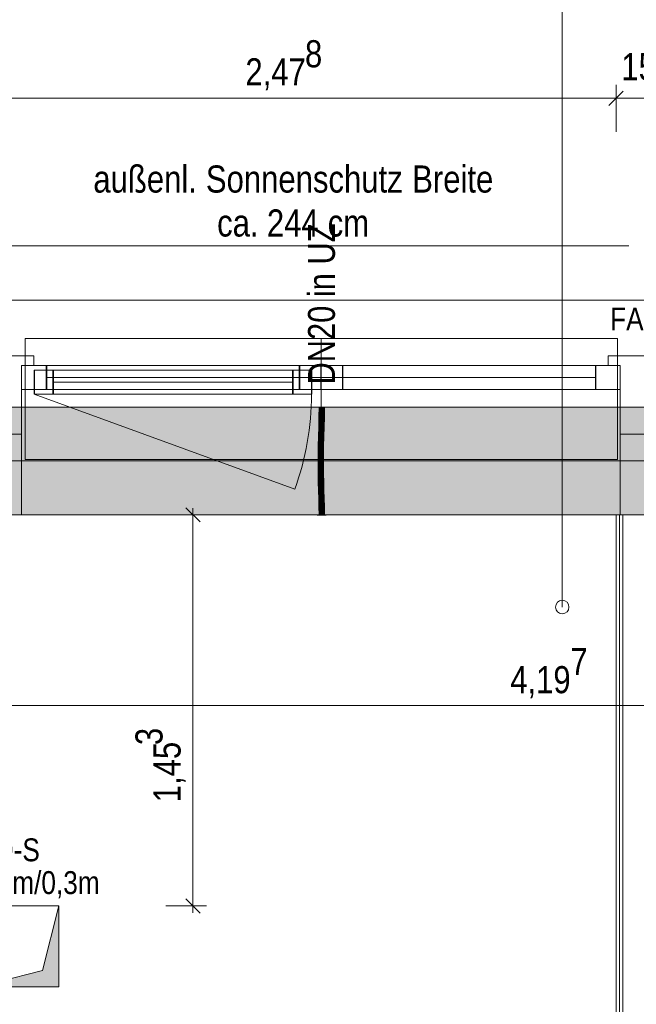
# Model space of a CAD drawing. Extents: x -720 to 300, y 62 to 1162.
# Tile 58 of 143: x -600 to -554, y 960 to 1033. Entities that reach past the tile are written whole.
import ezdxf
from ezdxf.lldxf.tags import DXFTag

# ---------------------------------------------------------------- set-up
doc = ezdxf.new("R2010")
doc.units = 0
doc.layers.get('0').update_dxf_attribs({"lineweight": 13})
for name, color, linetype, lineweight, true_color in [('00 -Bauelemente -Dämmung innen', 7, 'Continuous', 9, 0xff7fe6), ('00 -Bauelemente -Gipskarton', 7, 'Continuous', 9, 0xff7fe6), ('30 -33 Aussenwände- 7 Fassade_ Elemente', 7, 'Continuous', 9, 0x00aacc), ('30 -34 Innenwände- 2 nichttragend', 7, 'Continuous', 18, 0xff7fe6), ('30 -35 Decken- 1 Konstruktion-Träger- Stahlbeton', 7, 'Continuous', 13, 0x33aa00), ('30 -35 Decken- 11 Durchbruch', 5, 'Continuous', 15, 0x0000ff), ('70 -72 Beschriftung- 1 Beschriftung allgemein', 7, 'Continuous', 9, 0xff6633), ('70 -75 Raumstempel-2 Verweislinie', 7, 'Continuous', 9, 0xff6600), ('70 -76 Bemaßung- 2 Allgemein', 9, 'Continuous', 5, 0x808080), ('E_Leerrohr 20', 7, 'Continuous', 13, 0xcc0099), ('E_Leerrohr 20-Shading', 7, 'Continuous', 13, 0xcc0099), ('iwb_Schraffur_Unterzug', 7, 'Continuous', 5, 0xffffcc)]:
    doc.layers.add(name, color=color, linetype=linetype, lineweight=lineweight, true_color=true_color)
for name, color, linetype, lineweight in [('30 -33 Aussenwände- 8 Sonnenschutz', 7, 'Continuous', 9), ('70 -71 Achsen- 1 Gebäudeachsen', 7, 'STRICHPUNKT2-A06G94018I', 18), ('Detailelementbeschriftung', 7, 'Continuous', 9), ('Keine-1', 7, 'Continuous', 15)]:
    doc.layers.add(name, color=color, linetype=linetype, lineweight=lineweight)
doc.styles.get("Standard").update_dxf_attribs({"font": 'ARIALN.TTF'})
tags = doc.linetypes.add('fein_strichliert-A06G94028I', pattern=[4, 1, -2, 1]).pattern_tags.tags
tags[8:9] = [DXFTag(74, 4), DXFTag(75, 0), DXFTag(340, '0'), DXFTag(46, 0.0), DXFTag(50, 0.0), DXFTag(44, 0.0), DXFTag(45, 0.0)]
tags[6:7] = [DXFTag(74, 4), DXFTag(75, 0), DXFTag(340, '0'), DXFTag(46, 0.0), DXFTag(50, 0.0), DXFTag(44, 0.0), DXFTag(45, 0.0)]
tags[4:5] = [DXFTag(74, 4), DXFTag(75, 0), DXFTag(340, '0'), DXFTag(46, 0.0), DXFTag(50, 0.0), DXFTag(44, 0.0), DXFTag(45, 0.0)]
tags = doc.linetypes.add('STRICHPUNKT2', pattern=[12.7, 6.35, -3.175, 0, -3.175]).pattern_tags.tags
tags[10:11] = [DXFTag(74, 4), DXFTag(75, 0), DXFTag(340, '0'), DXFTag(46, 0.0), DXFTag(50, 0.0), DXFTag(44, 0.0), DXFTag(45, 0.0)]
tags[8:9] = [DXFTag(74, 4), DXFTag(75, 0), DXFTag(340, '0'), DXFTag(46, 0.0), DXFTag(50, 0.0), DXFTag(44, 0.0), DXFTag(45, 0.0)]
tags[6:7] = [DXFTag(74, 4), DXFTag(75, 0), DXFTag(340, '0'), DXFTag(46, 0.0), DXFTag(50, 0.0), DXFTag(44, 0.0), DXFTag(45, 0.0)]
tags[4:5] = [DXFTag(74, 4), DXFTag(75, 0), DXFTag(340, '0'), DXFTag(46, 0.0), DXFTag(50, 0.0), DXFTag(44, 0.0), DXFTag(45, 0.0)]
tags = doc.linetypes.add('STRICHPUNKT2-A06G94018I', pattern=[12.7, 6.35, -3.175, 0, -3.175]).pattern_tags.tags
tags[10:11] = [DXFTag(74, 4), DXFTag(75, 0), DXFTag(340, '0'), DXFTag(46, 0.0), DXFTag(50, 0.0), DXFTag(44, 0.0), DXFTag(45, 0.0)]
tags[8:9] = [DXFTag(74, 4), DXFTag(75, 0), DXFTag(340, '0'), DXFTag(46, 0.0), DXFTag(50, 0.0), DXFTag(44, 0.0), DXFTag(45, 0.0)]
tags[6:7] = [DXFTag(74, 4), DXFTag(75, 0), DXFTag(340, '0'), DXFTag(46, 0.0), DXFTag(50, 0.0), DXFTag(44, 0.0), DXFTag(45, 0.0)]
tags[4:5] = [DXFTag(74, 4), DXFTag(75, 0), DXFTag(340, '0'), DXFTag(46, 0.0), DXFTag(50, 0.0), DXFTag(44, 0.0), DXFTag(45, 0.0)]

# ---------------------------------------------------------------- blocks, each defined once
blk = doc.blocks.new('Shading-A06G93YN8I', base_point=(-577.018, 1000.996))
at = {"layer": 'E_Leerrohr 20-Shading', "color": 223, "true_color": 0xc67fb4}
for points in [[(-577.299, 1003.9), (-577.357, 1003.9), (-577.305, 1003.177), (-577.364, 1003.178)], [(-577.002, 1003.9), (-577.016, 1003.9), (-577.01, 1003.173), (-577.022, 1003.173)], [(-576.968, 1003.172), (-576.957, 1003.9), (-577.01, 1003.173), (-577.002, 1003.9)], [(-576.964, 1003.172), (-576.957, 1003.9), (-576.968, 1003.172)], [(-577.305, 1003.177), (-577.364, 1003.178), (-577.322, 1002.454), (-577.379, 1002.455)], [(-577.32, 1002.454), (-577.305, 1003.177), (-577.322, 1002.454)], [(-577.01, 1003.173), (-577.022, 1003.173), (-577.03, 1002.447), (-577.038, 1002.447)], [(-577.03, 1002.447), (-577.014, 1002.446), (-577.01, 1003.173), (-576.992, 1003.173)], [(-577.014, 1002.446), (-576.994, 1002.446), (-576.992, 1003.173), (-576.968, 1003.172)], [(-576.979, 1002.446), (-576.964, 1003.172), (-576.994, 1002.446), (-576.968, 1003.172)], [(-577.322, 1002.454), (-577.379, 1002.455), (-577.345, 1001.729), (-577.399, 1001.731)], [(-577.345, 1001.729), (-577.341, 1001.729), (-577.322, 1002.454), (-577.32, 1002.454)], [(-577.341, 1001.729), (-577.34, 1001.729), (-577.32, 1002.454)], [(-577.03, 1002.447), (-577.038, 1002.447), (-577.055, 1001.722), (-577.057, 1001.722)], [(-577.03, 1002.447), (-577.055, 1001.722), (-577.029, 1002.447), (-577.052, 1001.722)], [(-577.052, 1001.722), (-577.041, 1001.721), (-577.029, 1002.447), (-577.014, 1002.446)], [(-577.041, 1001.721), (-577.028, 1001.721), (-577.014, 1002.446), (-576.994, 1002.446)], [(-576.999, 1001.72), (-576.979, 1002.446), (-577.028, 1001.721), (-576.994, 1002.446)], [(-577.406, 1001.463), (-577.418, 1001.005), (-577.353, 1001.462), (-577.353, 1001.455)], [(-577.368, 1001.004), (-577.363, 1001.134), (-577.418, 1001.005), (-577.353, 1001.455)], [(-577.399, 1001.731), (-577.406, 1001.463), (-577.345, 1001.729), (-577.353, 1001.462)], [(-577.359, 1001.004), (-577.346, 1001.503), (-577.368, 1001.004)], [(-577.353, 1001.455), (-577.363, 1001.134), (-577.347, 1001.494), (-577.349, 1001.439)], [(-577.345, 1001.729), (-577.353, 1001.455), (-577.341, 1001.729), (-577.347, 1001.494)], [(-577.349, 1001.439), (-577.346, 1001.503), (-577.347, 1001.494)], [(-577.347, 1001.494), (-577.346, 1001.503), (-577.341, 1001.729), (-577.34, 1001.729)], [(-577.064, 1001.46), (-577.076, 1000.998), (-577.063, 1001.351), (-577.074, 1000.998)], [(-577.074, 1000.998), (-577.067, 1000.997), (-577.063, 1001.351), (-577.062, 1001.155)], [(-577.067, 1000.997), (-577.06, 1000.997), (-577.062, 1001.155)], [(-577.055, 1001.722), (-577.064, 1001.46), (-577.052, 1001.722), (-577.063, 1001.351)], [(-577.055, 1001.722), (-577.057, 1001.722), (-577.064, 1001.46)], [(-577.063, 1001.351), (-577.062, 1001.155), (-577.052, 1001.722), (-577.041, 1001.721)], [(-577.062, 1001.155), (-577.06, 1000.997), (-577.041, 1001.721), (-577.028, 1001.721)], [(-577.018, 1000.996), (-576.999, 1001.72), (-577.06, 1000.997), (-577.028, 1001.721)], [(-577.368, 1001.004), (-577.418, 1001.005), (-577.392, 1000.278), (-577.431, 1000.278)], [(-577.373, 1000.278), (-577.359, 1001.004), (-577.392, 1000.278), (-577.368, 1001.004)], [(-577.087, 1000.274), (-577.067, 1000.997), (-577.09, 1000.274), (-577.074, 1000.998)], [(-577.074, 1000.998), (-577.076, 1000.998), (-577.09, 1000.274)], [(-577.083, 1000.274), (-577.06, 1000.997), (-577.087, 1000.274), (-577.067, 1000.997)], [(-577.083, 1000.274), (-577.082, 1000.274), (-577.073, 1000.602)], [(-577.082, 1000.274), (-577.06, 1000.997), (-577.073, 1000.602)], [(-577.082, 1000.274), (-577.031, 1000.274), (-577.06, 1000.997), (-577.018, 1000.996)], [(-577.396, 999.746), (-577.392, 1000.278), (-577.434, 999.745), (-577.431, 1000.278)], [(-577.397, 999.551), (-577.396, 999.746), (-577.434, 999.551), (-577.434, 999.745)], [(-577.376, 999.551), (-577.373, 1000.278), (-577.397, 999.551), (-577.392, 1000.278)], [(-577.093, 999.552), (-577.091, 999.552), (-577.092, 999.749), (-577.09, 999.611)], [(-577.091, 999.911), (-577.092, 999.749), (-577.086, 999.911), (-577.09, 999.611)], [(-577.092, 999.749), (-577.091, 999.911), (-577.091, 999.911)], [(-577.086, 999.911), (-577.083, 1000.274), (-577.091, 999.911), (-577.087, 1000.274)], [(-577.091, 999.911), (-577.087, 1000.274), (-577.091, 999.911), (-577.09, 1000.274)], [(-577.089, 999.552), (-577.034, 999.552), (-577.086, 999.911), (-577.033, 999.911)], [(-577.086, 999.911), (-577.033, 999.911), (-577.082, 1000.274), (-577.031, 1000.274)], [(-577.086, 999.911), (-577.082, 1000.274), (-577.086, 999.985)], [(-577.082, 1000.274), (-577.083, 1000.274), (-577.086, 999.985)], [(-577.397, 999.551), (-577.434, 999.551), (-577.383, 998.94), (-577.427, 998.939)], [(-577.368, 998.94), (-577.376, 999.551), (-577.383, 998.94), (-577.397, 999.551)], [(-577.091, 999.552), (-577.089, 999.552), (-577.09, 999.611)], [(-577.076, 998.946), (-577.089, 999.552), (-577.085, 998.945), (-577.091, 999.552)], [(-577.027, 998.947), (-577.034, 999.552), (-577.076, 998.946), (-577.089, 999.552)], [(-577.383, 998.94), (-577.427, 998.939), (-577.358, 998.33), (-577.412, 998.329)], [(-577.335, 997.722), (-577.346, 998.092), (-577.412, 998.329), (-577.358, 998.33)], [(-577.335, 997.722), (-577.412, 998.329), (-577.393, 997.72)], [(-577.353, 998.331), (-577.368, 998.94), (-577.358, 998.33), (-577.383, 998.94)], [(-577.346, 998.092), (-577.353, 998.331), (-577.358, 998.33)], [(-577.076, 998.946), (-577.085, 998.945), (-577.05, 998.339), (-577.07, 998.338)], [(-577.012, 998.34), (-577.027, 998.947), (-577.05, 998.339), (-577.076, 998.946)], [(-577.041, 998.164), (-577.05, 998.339), (-577.065, 998.164), (-577.07, 998.338)], [(-577.007, 998.164), (-577.012, 998.34), (-577.041, 998.164), (-577.05, 998.339)], [(-577.335, 997.722), (-577.393, 997.72), (-577.317, 997.114), (-577.376, 997.112)], [(-577.019, 997.731), (-577.041, 998.164), (-577.052, 997.73), (-577.065, 998.164)], [(-577.019, 997.731), (-577.052, 997.73), (-576.989, 997.122), (-577.035, 997.121)], [(-577.019, 997.731), (-576.994, 997.732), (-577.041, 998.164), (-577.007, 998.164)], [(-576.976, 997.122), (-576.994, 997.732), (-576.989, 997.122), (-577.019, 997.731)], [(-577.317, 997.114), (-577.376, 997.112), (-577.305, 996.507), (-577.363, 996.506)], [(-577.304, 996.507), (-577.317, 997.114), (-577.305, 996.507), (-577.317, 997.114)], [(-576.989, 997.122), (-577.035, 997.121), (-576.966, 996.512), (-577.021, 996.511)], [(-576.963, 996.512), (-576.976, 997.122), (-576.966, 996.512), (-576.989, 997.122)], [(-577.305, 996.507), (-577.363, 996.506), (-577.303, 995.9), (-577.357, 995.9)], [(-577.299, 995.9), (-577.304, 996.507), (-577.303, 995.9), (-577.305, 996.507)], [(-576.957, 995.9), (-576.966, 996.512), (-577.016, 995.9), (-577.021, 996.511)], [(-576.957, 995.9), (-576.963, 996.512), (-576.966, 996.512)]]:
    blk.add_solid(points, dxfattribs=at)
at = {"layer": 'E_Leerrohr 20-Shading', "color": 231, "true_color": 0xe17fc9}
for points in [[(-577.241, 1003.9), (-577.299, 1003.9), (-577.236, 1003.176), (-577.305, 1003.177)], [(-577.192, 1003.176), (-577.192, 1003.9), (-577.236, 1003.176), (-577.241, 1003.9)], [(-577.164, 1003.175), (-577.157, 1003.9), (-577.192, 1003.176), (-577.192, 1003.9)], [(-577.157, 1003.9), (-577.164, 1003.175), (-577.159, 1003.175)], [(-577.159, 1003.175), (-577.153, 1003.175), (-577.157, 1003.9)], [(-577.153, 1003.175), (-577.022, 1003.173), (-577.157, 1003.9), (-577.016, 1003.9)], [(-577.26, 1003.177), (-577.305, 1003.177), (-577.257, 1002.452), (-577.32, 1002.454)], [(-577.236, 1002.452), (-577.236, 1003.176), (-577.257, 1002.452), (-577.26, 1003.177)], [(-577.236, 1002.452), (-577.192, 1003.176), (-577.236, 1003.176)], [(-577.236, 1002.452), (-577.2, 1002.451), (-577.192, 1003.176), (-577.193, 1003.036)], [(-577.2, 1002.451), (-577.197, 1002.451), (-577.193, 1003.036)], [(-577.179, 1002.45), (-577.164, 1003.175), (-577.197, 1002.451), (-577.192, 1003.176)], [(-577.164, 1003.175), (-577.179, 1002.45), (-577.174, 1002.45)], [(-577.164, 1002.45), (-577.159, 1003.175), (-577.174, 1002.45), (-577.164, 1003.175)], [(-577.164, 1002.45), (-577.142, 1002.449), (-577.159, 1003.175), (-577.153, 1003.175)], [(-577.142, 1002.449), (-577.038, 1002.447), (-577.153, 1003.175), (-577.022, 1003.173)], [(-577.257, 1002.452), (-577.32, 1002.454), (-577.256, 1001.727), (-577.34, 1001.729)], [(-577.238, 1001.727), (-577.236, 1002.452), (-577.256, 1001.727), (-577.257, 1002.452)], [(-577.238, 1001.727), (-577.212, 1001.726), (-577.236, 1002.452), (-577.2, 1002.451)], [(-577.212, 1001.726), (-577.203, 1001.726), (-577.2, 1002.451), (-577.197, 1002.451)], [(-577.199, 1001.726), (-577.179, 1002.45), (-577.203, 1001.726), (-577.197, 1002.451)], [(-577.164, 1002.45), (-577.179, 1002.45), (-577.169, 1001.725), (-577.199, 1001.726)], [(-577.169, 1001.725), (-577.128, 1001.724), (-577.164, 1002.45), (-577.142, 1002.449)], [(-577.128, 1001.724), (-577.057, 1001.722), (-577.142, 1002.449), (-577.038, 1002.447)], [(-577.359, 1001.004), (-577.337, 1001.003), (-577.346, 1001.503)], [(-577.34, 1001.729), (-577.346, 1001.503), (-577.255, 1001.222), (-577.255, 1001.183)], [(-577.255, 1001.183), (-577.346, 1001.503), (-577.254, 1001.002), (-577.337, 1001.003)], [(-577.256, 1001.727), (-577.34, 1001.729), (-577.255, 1001.222)], [(-577.238, 1001.727), (-577.256, 1001.727), (-577.239, 1001.128), (-577.255, 1001.222)], [(-577.255, 1001.183), (-577.239, 1001.128), (-577.255, 1001.222)], [(-577.239, 1001.128), (-577.255, 1001.183), (-577.239, 1001.001), (-577.254, 1001.002)], [(-577.238, 1001.727), (-577.239, 1001.128), (-577.212, 1001.726), (-577.215, 1001.534)], [(-577.215, 1001.534), (-577.239, 1001.128), (-577.222, 1001.029)], [(-577.203, 1001.726), (-577.215, 1001.534), (-577.218, 1001.001), (-577.222, 1001.029)], [(-577.204, 1001.589), (-577.203, 1001.726), (-577.218, 1001.001)], [(-577.206, 1001.461), (-577.204, 1001.589), (-577.218, 1001.001)], [(-577.206, 1001.461), (-577.218, 1001.001), (-577.203, 1001.461), (-577.214, 1001.001)], [(-577.215, 1001.534), (-577.203, 1001.726), (-577.212, 1001.726)], [(-577.214, 1001.001), (-577.2, 1001), (-577.203, 1001.461), (-577.192, 1001.461)], [(-577.206, 1001.461), (-577.199, 1001.726), (-577.203, 1001.726)], [(-577.172, 1001.461), (-577.169, 1001.725), (-577.206, 1001.461), (-577.199, 1001.726)], [(-577.2, 1001), (-577.175, 1001), (-577.192, 1001.461), (-577.172, 1001.461)], [(-577.172, 1001.461), (-577.175, 1001), (-577.123, 1001.461), (-577.115, 1000.998)], [(-577.169, 1001.725), (-577.172, 1001.461), (-577.128, 1001.724), (-577.123, 1001.461)], [(-577.128, 1001.724), (-577.123, 1001.461), (-577.057, 1001.722), (-577.064, 1001.46)], [(-577.123, 1001.461), (-577.115, 1000.998), (-577.064, 1001.46), (-577.076, 1000.998)], [(-577.337, 1001.003), (-577.359, 1001.004), (-577.327, 1000.277), (-577.373, 1000.278)], [(-577.337, 1001.003), (-577.327, 1000.277), (-577.254, 1001.002), (-577.25, 1000.276)], [(-577.25, 1000.276), (-577.238, 1000.276), (-577.254, 1001.002), (-577.239, 1001.001)], [(-577.239, 1001.128), (-577.239, 1001.001), (-577.222, 1001.029), (-577.223, 1001.001)], [(-577.239, 1001.001), (-577.238, 1000.276), (-577.223, 1001.001), (-577.231, 1000.276)], [(-577.231, 1000.276), (-577.218, 1001.001), (-577.223, 1001.001)], [(-577.214, 1001.001), (-577.218, 1001.001), (-577.228, 1000.276), (-577.231, 1000.276)], [(-577.21, 1000.276), (-577.2, 1001), (-577.228, 1000.276), (-577.214, 1001.001)], [(-577.223, 1001.001), (-577.218, 1001.001), (-577.222, 1001.029)], [(-577.179, 1000.275), (-577.175, 1001), (-577.21, 1000.276), (-577.2, 1001)], [(-577.179, 1000.275), (-577.105, 1000.275), (-577.175, 1001), (-577.115, 1000.998)], [(-577.115, 1000.998), (-577.105, 1000.275), (-577.077, 1000.998), (-577.098, 1000.275)], [(-577.098, 1000.275), (-577.09, 1000.274), (-577.077, 1000.998), (-577.076, 1000.998)], [(-577.327, 1000.277), (-577.373, 1000.278), (-577.325, 999.551), (-577.376, 999.551)], [(-577.25, 1000.276), (-577.327, 1000.277), (-577.281, 999.915), (-577.326, 999.916)], [(-577.326, 999.916), (-577.325, 999.551), (-577.281, 999.915)], [(-577.241, 999.551), (-577.246, 999.915), (-577.325, 999.551), (-577.281, 999.915)], [(-577.25, 1000.276), (-577.281, 999.915), (-577.249, 1000.184)], [(-577.246, 999.915), (-577.249, 1000.184), (-577.281, 999.915)], [(-577.249, 1000.184), (-577.238, 1000.276), (-577.25, 1000.276)], [(-577.236, 999.915), (-577.238, 1000.276), (-577.246, 999.915), (-577.249, 1000.184)], [(-577.241, 999.551), (-577.238, 999.551), (-577.246, 999.915), (-577.242, 999.915)], [(-577.238, 999.551), (-577.234, 999.551), (-577.242, 999.915), (-577.236, 999.915)], [(-577.235, 999.915), (-577.238, 1000.276), (-577.236, 999.915)], [(-577.238, 1000.276), (-577.235, 999.915), (-577.231, 1000.276), (-577.233, 999.914)], [(-577.234, 999.748), (-577.235, 999.915), (-577.234, 999.551), (-577.236, 999.915)], [(-577.235, 999.915), (-577.234, 999.748), (-577.233, 999.914)], [(-577.234, 999.748), (-577.213, 999.748), (-577.231, 1000.276), (-577.21, 1000.276)], [(-577.234, 999.551), (-577.215, 999.551), (-577.234, 999.748), (-577.213, 999.748)], [(-577.215, 999.551), (-577.18, 999.552), (-577.213, 999.748), (-577.18, 999.748)], [(-577.213, 999.748), (-577.18, 999.748), (-577.21, 1000.276), (-577.179, 1000.275)], [(-577.179, 1000.275), (-577.18, 999.748), (-577.105, 1000.275), (-577.104, 999.749)], [(-577.104, 999.749), (-577.18, 999.748), (-577.105, 999.552), (-577.18, 999.552)], [(-577.09, 1000.274), (-577.105, 1000.275), (-577.095, 999.749), (-577.104, 999.749)], [(-577.104, 999.749), (-577.105, 999.552), (-577.103, 999.656)], [(-577.095, 999.749), (-577.104, 999.749), (-577.1, 999.552), (-577.103, 999.552)], [(-577.092, 999.749), (-577.095, 999.749), (-577.093, 999.552), (-577.1, 999.552)], [(-577.09, 1000.274), (-577.095, 999.749), (-577.091, 999.911)], [(-577.095, 999.749), (-577.092, 999.749), (-577.091, 999.911)], [(-577.325, 999.551), (-577.376, 999.551), (-577.33, 998.941), (-577.368, 998.94)], [(-577.33, 998.941), (-577.228, 998.943), (-577.325, 999.551), (-577.241, 999.551)], [(-577.241, 999.551), (-577.228, 998.943), (-577.238, 999.551), (-577.227, 998.943)], [(-577.227, 998.943), (-577.234, 999.551), (-577.238, 999.551)], [(-577.215, 999.551), (-577.234, 999.551), (-577.213, 998.943), (-577.227, 998.943)], [(-577.178, 998.944), (-577.18, 999.552), (-577.213, 998.943), (-577.215, 999.551)], [(-577.105, 999.552), (-577.18, 999.552), (-577.109, 999.424)], [(-577.109, 999.424), (-577.18, 999.552), (-577.121, 998.945), (-577.178, 998.944)], [(-577.104, 999.415), (-577.109, 999.424), (-577.117, 998.945), (-577.121, 998.945)], [(-577.117, 998.945), (-577.108, 998.945), (-577.104, 999.415)], [(-577.103, 999.552), (-577.105, 999.552), (-577.104, 999.415), (-577.109, 999.424)], [(-577.093, 999.552), (-577.104, 999.415), (-577.098, 998.945), (-577.108, 998.945)], [(-577.105, 999.552), (-577.103, 999.552), (-577.103, 999.656)], [(-577.103, 999.552), (-577.104, 999.415), (-577.1, 999.552)], [(-577.104, 999.415), (-577.093, 999.552), (-577.1, 999.552)], [(-577.093, 999.552), (-577.098, 998.945), (-577.085, 998.945)], [(-577.33, 998.941), (-577.368, 998.94), (-577.341, 998.331), (-577.353, 998.331)], [(-577.341, 998.331), (-577.353, 998.331), (-577.346, 998.092)], [(-577.207, 998.163), (-577.212, 998.334), (-577.344, 998.162), (-577.341, 998.331)], [(-577.341, 998.331), (-577.212, 998.334), (-577.33, 998.941), (-577.228, 998.943)], [(-577.212, 998.334), (-577.227, 998.943), (-577.228, 998.943)], [(-577.213, 998.943), (-577.227, 998.943), (-577.208, 998.334), (-577.212, 998.334)], [(-577.173, 998.335), (-577.178, 998.944), (-577.208, 998.334), (-577.213, 998.943)], [(-577.208, 998.334), (-577.212, 998.334), (-577.207, 998.163)], [(-577.168, 997.727), (-577.173, 998.335), (-577.207, 998.163), (-577.208, 998.334)], [(-577.178, 998.944), (-577.173, 998.335), (-577.117, 998.945), (-577.136, 998.336)], [(-577.173, 998.335), (-577.168, 997.727), (-577.136, 998.336), (-577.156, 997.727)], [(-577.156, 997.727), (-577.132, 997.728), (-577.136, 998.336), (-577.119, 998.337)], [(-577.136, 998.336), (-577.119, 998.337), (-577.117, 998.945), (-577.108, 998.945)], [(-577.119, 998.337), (-577.132, 997.728), (-577.065, 998.164), (-577.072, 997.729)], [(-577.119, 998.337), (-577.07, 998.338), (-577.108, 998.945), (-577.085, 998.945)], [(-577.119, 998.337), (-577.065, 998.164), (-577.07, 998.338)], [(-577.346, 998.092), (-577.194, 997.726), (-577.344, 998.162), (-577.207, 998.163)], [(-577.194, 997.726), (-577.346, 998.092), (-577.335, 997.722)], [(-577.194, 997.726), (-577.335, 997.722), (-577.176, 997.117), (-577.317, 997.114)], [(-577.168, 997.727), (-577.207, 998.163), (-577.194, 997.726)], [(-577.168, 997.727), (-577.194, 997.726), (-577.163, 997.118), (-577.176, 997.117)], [(-577.168, 997.727), (-577.165, 997.416), (-577.156, 997.727)], [(-577.165, 997.416), (-577.132, 997.728), (-577.156, 997.727)], [(-577.165, 997.416), (-577.163, 997.118), (-577.132, 997.728), (-577.144, 997.118)], [(-577.132, 997.728), (-577.144, 997.118), (-577.072, 997.729), (-577.082, 997.12)], [(-577.082, 997.12), (-577.035, 997.121), (-577.072, 997.729), (-577.052, 997.73)], [(-577.072, 997.729), (-577.052, 997.73), (-577.065, 998.164)], [(-577.308, 997.114), (-577.317, 997.114), (-577.304, 996.507)], [(-577.163, 996.509), (-577.176, 997.117), (-577.304, 996.507), (-577.308, 997.114)], [(-577.163, 997.118), (-577.176, 997.117), (-577.159, 996.509), (-577.163, 996.509)], [(-577.159, 996.509), (-577.154, 996.509), (-577.163, 997.118), (-577.144, 997.118)], [(-577.144, 997.118), (-577.154, 996.509), (-577.082, 997.12), (-577.091, 996.51)], [(-577.091, 996.51), (-577.021, 996.511), (-577.082, 997.12), (-577.035, 997.121)], [(-577.163, 996.509), (-577.304, 996.507), (-577.157, 995.9), (-577.299, 995.9)], [(-577.159, 996.509), (-577.163, 996.509), (-577.157, 995.9)], [(-577.157, 995.9), (-577.154, 996.509), (-577.159, 996.509)], [(-577.157, 995.9), (-577.016, 995.9), (-577.154, 996.509), (-577.021, 996.511)]]:
    blk.add_solid(points, dxfattribs=at)
blk = doc.blocks.new('Shading-A06G93YP8I', base_point=(-577.157, 1003.112))
at = {"layer": 'E_Leerrohr 20-Shading', "color": 213, "true_color": 0xd67fc0}
for points in [[(-577.487, 1003.912), (-577.487, 1003.9), (-577.27, 1003.912), (-577.27, 1003.9)], [(-577.357, 1003.112), (-577.157, 1003.112), (-577.357, 1003.9), (-577.157, 1003.9)], [(-577.27, 1003.9), (-577.157, 1003.9), (-577.27, 1003.912), (-577.157, 1003.912)], [(-577.157, 1003.912), (-577.157, 1003.9), (-577.092, 1003.912), (-577.092, 1003.9)], [(-577.157, 1003.112), (-576.957, 1003.112), (-577.157, 1003.9), (-576.957, 1003.9)], [(-577.092, 1003.9), (-576.827, 1003.9), (-577.092, 1003.912), (-576.827, 1003.912)]]:
    blk.add_solid(points, dxfattribs=at)
blk = doc.blocks.new('Shading-A06G93YR8I', base_point=(-576.957, 996.688))
at = {"layer": 'E_Leerrohr 20-Shading', "color": 213, "true_color": 0xd67fc0}
for points in [[(-577.157, 996.688), (-577.357, 996.688), (-577.157, 995.9), (-577.357, 995.9)], [(-576.957, 996.688), (-577.157, 996.688), (-576.957, 995.9), (-577.157, 995.9)], [(-577.249, 995.9), (-577.487, 995.9), (-577.249, 995.888), (-577.487, 995.888)], [(-577.157, 995.888), (-577.157, 995.9), (-577.249, 995.888), (-577.249, 995.9)], [(-577.092, 995.9), (-577.157, 995.9), (-577.092, 995.888), (-577.157, 995.888)], [(-576.827, 995.888), (-576.827, 995.9), (-577.092, 995.888), (-577.092, 995.9)]]:
    blk.add_solid(points, dxfattribs=at)
blk = doc.blocks.new('Referenz-A06G94038I')
at = {"layer": '00 -Bauelemente -Dämmung innen', "color": 0, "linetype": 'Continuous', "lineweight": -2, "ltscale": 0.13}
blk.add_line((-554.791, 995.912), (-554.791, 905.112), dxfattribs=at)
at = {"layer": '00 -Bauelemente -Gipskarton', "color": 0, "linetype": 'Continuous', "lineweight": -2, "ltscale": 0.13}
for p, q in [((-555.291, 995.912), (-555.291, 905.612)), ((-555.041, 995.912), (-555.041, 905.362)), ((-554.791, 995.912), (-554.791, 905.112))]:
    blk.add_line(p, q, dxfattribs=at)
at = {"layer": '30 -33 Aussenwände- 7 Fassade_ Elemente', "color": 0, "linetype": 'Continuous', "lineweight": -2, "ltscale": 0.13}
for p, q in [((-455.757, 1011.852), (-604.957, 1011.852)), ((-601.857, 1007.712), (-598.557, 1007.712)), ((-599.457, 1007.012), (-599.457, 1001.912)), ((-599.457, 1005.212), (-599.457, 1007.012)), ((-599.457, 1007.012), (-577.224, 1007.012)), ((-599.457, 1005.212), (-599.457, 1007.012)), ((-599.457, 1007.012), (-597.624, 1007.012)), ((-598.557, 1007.012), (-599.457, 1007.012)), ((-598.557, 1007.712), (-598.557, 1007.012)), ((-597.624, 1007.012), (-597.624, 1005.212)), ((-578.824, 1007.012), (-577.224, 1007.012)), ((-578.824, 1005.212), (-578.824, 1007.012)), ((-577.224, 1005.212), (-577.224, 1007.012)), ((-577.224, 1007.012), (-554.991, 1007.012)), ((-577.224, 1007.012), (-577.224, 1005.212)), ((-577.224, 1007.012), (-575.624, 1007.012)), ((-575.624, 1007.012), (-575.624, 1005.212)), ((-556.824, 1005.212), (-556.824, 1007.012)), ((-556.824, 1007.012), (-554.991, 1007.012)), ((-555.891, 1007.712), (-555.891, 1007.012)), ((-551.691, 1007.712), (-555.891, 1007.712)), ((-555.891, 1007.012), (-554.991, 1007.012)), ((-554.991, 1007.012), (-554.991, 1001.912)), ((-554.991, 1007.012), (-554.991, 1005.212)), ((-554.991, 1007.012), (-554.991, 1005.212)), ((-598.524, 1004.862), (-598.524, 1006.662)), ((-598.524, 1006.662), (-597.124, 1006.662)), ((-598.524, 1004.862), (-598.524, 1006.662)), ((-598.524, 1006.662), (-577.924, 1006.662)), ((-597.124, 1006.662), (-597.124, 1004.862)), ((-579.324, 1006.662), (-577.924, 1006.662)), ((-579.324, 1004.862), (-579.324, 1006.662)), ((-577.924, 1006.662), (-577.924, 1004.862)), ((-577.924, 1006.662), (-577.924, 1004.862)), ((-579.324, 1005.762), (-597.124, 1005.762)), ((-575.624, 1006.112), (-556.824, 1006.112)), ((-597.624, 1005.212), (-599.457, 1005.212)), ((-577.224, 1005.212), (-599.457, 1005.212)), ((-577.924, 1004.862), (-598.524, 1004.862)), ((-597.124, 1004.862), (-598.524, 1004.862)), ((-577.924, 1004.862), (-579.324, 1004.862)), ((-577.224, 1005.212), (-578.824, 1005.212)), ((-575.624, 1005.212), (-577.224, 1005.212)), ((-554.991, 1005.212), (-577.224, 1005.212)), ((-554.991, 1005.212), (-556.824, 1005.212)), ((-599.457, 1001.912), (-601.857, 1001.912)), ((-599.457, 1001.912), (-599.457, 995.912)), ((-554.991, 1001.912), (-552.591, 1001.912)), ((-554.991, 1001.912), (-552.591, 1001.912)), ((-554.991, 995.912), (-554.991, 1001.912)), ((-599.457, 995.912), (-601.857, 995.912)), ((-601.857, 995.912), (-458.857, 995.912)), ((-552.591, 995.912), (-554.991, 995.912))]:
    blk.add_line(p, q, dxfattribs=at)
at = {"layer": '30 -33 Aussenwände- 7 Fassade_ Elemente', "color": 0, "lineweight": -2}
for p, q in [((-599.191, 1009.012), (-577.191, 1009.012)), ((-599.191, 1009.012), (-555.191, 1009.012)), ((-599.191, 1007.012), (-599.191, 1009.012)), ((-577.191, 1009.012), (-577.191, 1007.012)), ((-577.191, 1009.012), (-555.191, 1009.012)), ((-555.191, 1009.012), (-555.191, 1007.012)), ((-599.191, 1005.212), (-599.191, 1007.012)), ((-599.191, 1007.012), (-597.591, 1007.012)), ((-597.591, 1007.012), (-578.791, 1007.012)), ((-597.591, 1007.012), (-556.791, 1007.012)), ((-597.591, 1007.012), (-597.591, 1005.212)), ((-578.791, 1007.012), (-578.791, 1005.212)), ((-577.191, 1007.012), (-578.791, 1007.012)), ((-577.191, 1007.012), (-575.591, 1007.012)), ((-577.191, 1005.212), (-577.191, 1007.012)), ((-575.591, 1005.212), (-575.591, 1007.012)), ((-575.591, 1007.012), (-556.791, 1007.012)), ((-556.791, 1005.212), (-556.791, 1007.012)), ((-555.191, 1007.012), (-556.791, 1007.012)), ((-555.191, 1005.212), (-555.191, 1007.012)), ((-598.491, 1004.862), (-598.491, 1006.662)), ((-598.491, 1006.662), (-597.091, 1006.662)), ((-597.091, 1006.662), (-579.291, 1006.662)), ((-597.091, 1004.862), (-597.091, 1006.662)), ((-579.291, 1006.662), (-579.291, 1004.862)), ((-579.291, 1006.662), (-577.891, 1006.662)), ((-577.891, 1006.662), (-577.891, 1004.862)), ((-556.791, 1006.112), (-597.591, 1006.112)), ((-597.091, 1005.762), (-579.291, 1005.762)), ((-556.791, 1006.112), (-575.591, 1006.112)), ((-599.191, 1005.212), (-599.191, 1000.012)), ((-597.591, 1005.212), (-599.191, 1005.212)), ((-597.091, 1004.862), (-598.491, 1004.862)), ((-556.791, 1005.212), (-597.591, 1005.212)), ((-579.291, 1004.862), (-597.091, 1004.862)), ((-577.891, 1004.862), (-579.291, 1004.862)), ((-578.791, 1005.212), (-577.191, 1005.212)), ((-575.591, 1005.212), (-577.191, 1005.212)), ((-577.191, 1000.012), (-577.191, 1005.212)), ((-556.791, 1005.212), (-575.591, 1005.212)), ((-556.791, 1005.212), (-555.191, 1005.212)), ((-555.191, 1000.012), (-555.191, 1005.212)), ((-599.191, 1000.012), (-577.191, 1000.012)), ((-599.191, 1000.012), (-555.191, 1000.012)), ((-577.191, 1000.012), (-555.191, 1000.012))]:
    blk.add_line(p, q, dxfattribs=at)
at = {"layer": '30 -33 Aussenwände- 7 Fassade_ Elemente', "color": 0, "linetype": 'fein_strichliert-A06G94028I', "lineweight": -2, "ltscale": 0.13}
blk.add_line((-598.524, 1004.862), (-579.166, 997.817), dxfattribs=at)
blk.add_ellipse((-598.524, 1004.862), major_axis=(19.358, -7.046), ratio=1, start_param=0, end_param=0.349066, dxfattribs=at)
at = {"layer": '30 -33 Aussenwände- 8 Sonnenschutz', "color": 0, "linetype": 'Continuous', "lineweight": -2, "ltscale": 0.13}
blk.add_line((-554.357, 1015.892), (-601.357, 1015.892), dxfattribs=at)
at = {"layer": '30 -34 Innenwände- 2 nichttragend', "color": 0, "linetype": 'Continuous', "lineweight": -2, "ltscale": 0.13}
for q in [(-555.291, 905.612), (-552.291, 995.912)]:
    blk.add_line((-555.291, 995.912), q, dxfattribs=at)
at = {"layer": '30 -35 Decken- 1 Konstruktion-Träger- Stahlbeton', "color": 0, "linetype": 'fein_strichliert-A06G94028I', "lineweight": -2, "ltscale": 0.13}
for p, q in [((-306.357, 1003.912), (-682.362, 1003.912)), ((-306.357, 995.912), (-682.362, 995.912))]:
    blk.add_line(p, q, dxfattribs=at)
at = {"layer": '30 -35 Decken- 11 Durchbruch', "color": 0, "linetype": 'Continuous', "lineweight": -2, "ltscale": 0.13}
for p, q in [((-602.691, 966.862), (-596.691, 966.862)), ((-596.691, 966.862), (-597.891, 962.062)), ((-596.691, 960.862), (-596.691, 966.862)), ((-597.891, 962.062), (-602.691, 960.862)), ((-602.691, 960.862), (-596.691, 960.862))]:
    blk.add_line(p, q, dxfattribs=at)
at = {"layer": '30 -35 Decken- 11 Durchbruch', "color": 0, "lineweight": -2}
for points in [[(-596.691, 960.862), (-597.891, 962.062), (-596.691, 966.862)], [(-597.891, 960.862), (-602.691, 960.862), (-597.891, 962.062)], [(-597.891, 960.862), (-597.891, 962.062), (-596.691, 960.862)]]:
    blk.add_solid(points, dxfattribs=at)
at = {"layer": '70 -71 Achsen- 1 Gebäudeachsen', "color": 0, "linetype": 'STRICHPUNKT2-A06G94018I', "lineweight": -2, "ltscale": 0.13}
blk.add_line((-682.362, 999.912), (76.456, 999.912), dxfattribs=at)
at = {"layer": '70 -75 Raumstempel-2 Verweislinie', "color": 0, "linetype": 'Continuous', "lineweight": -2, "ltscale": 0.13}
blk.add_line((-559.292, 1104.852), (-559.292, 989.062), dxfattribs=at)
at = {"layer": '70 -75 Raumstempel-2 Verweislinie', "color": 0, "linetype": 'ByBlock', "lineweight": -2, "ltscale": 0.13}
blk.add_circle((-559.292, 989.062), 0.5, dxfattribs=at)
at = {"layer": '70 -76 Bemaßung- 2 Allgemein', "color": 0, "linetype": 'Continuous', "lineweight": -2, "ltscale": 0.13}
for p, q in [((-555.291, 1024.352), (-555.291, 1027.852)), ((-555.291, 1024.352), (-555.291, 1027.852)), ((-556.351, 1026.852), (-603.797, 1026.852)), ((-556.351, 1026.852), (-557.412, 1026.852)), ((-554.291, 1026.852), (-556.351, 1026.852)), ((-554.291, 1026.852), (-556.351, 1026.852)), ((-554.76, 1027.383), (-555.821, 1026.322)), ((-554.76, 1027.383), (-555.821, 1026.322)), ((-552.291, 1026.852), (-555.291, 1026.852)), ((-587.262, 996.443), (-586.201, 995.382)), ((-586.731, 996.412), (-586.731, 994.852)), ((-588.731, 995.912), (-585.731, 995.912)), ((-586.731, 967.923), (-586.731, 994.852)), ((-519.484, 981.743), (-601.297, 981.743)), ((-586.731, 966.362), (-586.731, 967.923)), ((-588.731, 966.862), (-585.731, 966.862)), ((-586.201, 966.332), (-587.262, 967.393))]:
    blk.add_line(p, q, dxfattribs=at)
at = {"layer": 'Keine-1', "color": 0, "linetype": 'fein_strichliert-A06G94028I', "lineweight": -2, "ltscale": 0.13}
blk.add_line((-682.362, 1011.851), (76.456, 1011.851), dxfattribs=at)
at = {"layer": '30 -33 Aussenwände- 8 Sonnenschutz', "color": 0, "linetype": 'Continuous', "lineweight": -2, "ltscale": 0.13, "char_height": 2.01377, "attachment_point": 1}
for s, insert in [('{\\fArial Narrow;außenl.}', (-594.127, 1021.859)), ('{\\fArial Narrow;Sonnenschutz}', (-585.766, 1021.859)), ('{\\fArial Narrow;Breite}', (-570.441, 1021.859)), ('{\\fArial Narrow;ca.}', (-584.928, 1018.596)), ('{\\fArial Narrow;244}', (-581.233, 1018.596)), ('{\\fArial Narrow;cm}', (-576.718, 1018.596))]:
    blk.add_mtext(s, dxfattribs=dict(at, insert=insert))
at = {"layer": '30 -35 Decken- 11 Durchbruch', "color": 0, "linetype": 'Continuous', "lineweight": -2, "ltscale": 0.13, "char_height": 1.7, "attachment_point": 1}
for s, insert in [('{\\fArial Narrow;DD-S}', (-602.857, 971.882)), ('{\\fArial Narrow;0,3m/0,3m}', (-602.857, 969.447))]:
    blk.add_mtext(s, dxfattribs=dict(at, insert=insert))
at = {"layer": '70 -72 Beschriftung- 1 Beschriftung allgemein', "color": 0, "linetype": 'Continuous', "lineweight": -2, "ltscale": 0.13, "insert": (-555.736, 1011.304), "char_height": 1.7, "attachment_point": 1}
blk.add_mtext('{\\fArial Narrow;FA.B0.018.F.1}', dxfattribs=at)
at = {"layer": '70 -76 Bemaßung- 2 Allgemein', "color": 0, "linetype": 'Continuous', "lineweight": -2, "ltscale": 0.13, "char_height": 2.01377, "attachment_point": 1}
for s, insert in [('{\\fArial Narrow;8}', (-578.404, 1031.163)), ('{\\fArial Narrow;2,47}', (-582.83, 1029.82)), ('{\\fArial Narrow;15}', (-554.903, 1030.203)), ('{\\fArial Narrow;7}', (-558.692, 986.02)), ('{\\fArial Narrow;4,19}', (-563.159, 984.677))]:
    blk.add_mtext(s, dxfattribs=dict(at, insert=insert))
at = {"layer": '70 -76 Bemaßung- 2 Allgemein', "color": 0, "linetype": 'Continuous', "lineweight": -2, "ltscale": 0.13, "char_height": 2.01377, "attachment_point": 1, "rotation": 90}
for s, insert in [('{\\fArial Narrow;3}', (-590.999, 978.809)), ('{\\fArial Narrow;1,45}', (-589.657, 974.564))]:
    blk.add_mtext(s, dxfattribs=dict(at, insert=insert))
blk = doc.blocks.new('Referenz-A06G94058I')
at = {"layer": 'iwb_Schraffur_Unterzug', "linetype": 'Continuous', "ltscale": 0.13}
for points in [[(-682.362, 1003.912), (76.456, 1003.912), (76.456, 1001.73)], [(-682.362, 1003.912), (76.456, 1001.73), (-682.362, 1000.863)], [(-682.362, 1000.863), (76.456, 1001.73), (76.456, 998.094)], [(-682.362, 1000.863), (76.456, 998.094), (-682.362, 998.961)], [(-682.362, 998.961), (76.456, 998.094), (76.456, 995.912)], [(-682.362, 998.961), (76.456, 995.912), (-682.362, 995.912)]]:
    blk.add_solid(points, dxfattribs=at)
blk = doc.blocks.new('Enddeckel-A06G941F8I')
at = {"color": 0, "linetype": 'ByBlock', "lineweight": -2, "ltscale": 0.13}
for p, q in [((-577.357, 996.688), (-577.357, 995.9)), ((-577.24, 996.688), (-577.357, 996.688)), ((-577.075, 996.688), (-577.24, 996.688)), ((-576.957, 996.688), (-577.075, 996.688)), ((-576.957, 995.9), (-576.957, 996.688)), ((-577.487, 995.9), (-577.487, 995.888)), ((-577.294, 995.9), (-577.487, 995.9)), ((-577.294, 995.888), (-577.487, 995.888)), ((-577.24, 995.9), (-577.357, 995.9)), ((-577.021, 995.9), (-577.294, 995.9)), ((-577.021, 995.888), (-577.294, 995.888)), ((-577.075, 995.9), (-577.24, 995.9)), ((-576.957, 995.9), (-577.075, 995.9)), ((-576.827, 995.9), (-577.021, 995.9)), ((-576.827, 995.888), (-577.021, 995.888)), ((-576.827, 995.888), (-576.827, 995.9))]:
    blk.add_line(p, q, dxfattribs=at)
at = {"color": 0, "linetype": 'STRICHPUNKT2', "lineweight": 5, "ltscale": 0.13}
blk.add_line((-577.157, 995.9), (-577.157, 996.688), dxfattribs=at)
blk = doc.blocks.new('Enddeckel-A06G941H8I')
at = {"color": 0, "linetype": 'ByBlock', "lineweight": -2, "ltscale": 0.13}
for p, q in [((-577.487, 1003.912), (-577.487, 1003.9)), ((-577.487, 1003.912), (-577.294, 1003.912)), ((-577.487, 1003.9), (-577.294, 1003.9)), ((-577.357, 1003.9), (-577.357, 1003.112)), ((-577.357, 1003.9), (-577.24, 1003.9)), ((-577.294, 1003.912), (-577.021, 1003.912)), ((-577.294, 1003.9), (-577.021, 1003.9)), ((-577.24, 1003.9), (-577.075, 1003.9)), ((-577.075, 1003.9), (-576.957, 1003.9)), ((-577.021, 1003.912), (-576.827, 1003.912)), ((-577.021, 1003.9), (-576.827, 1003.9)), ((-576.957, 1003.112), (-576.957, 1003.9)), ((-576.827, 1003.9), (-576.827, 1003.912)), ((-577.357, 1003.112), (-577.24, 1003.112)), ((-577.24, 1003.112), (-577.075, 1003.112)), ((-577.075, 1003.112), (-576.957, 1003.112))]:
    blk.add_line(p, q, dxfattribs=at)
at = {"color": 0, "linetype": 'STRICHPUNKT2', "lineweight": 5, "ltscale": 0.13}
blk.add_line((-577.157, 1003.9), (-577.157, 1003.112), dxfattribs=at)
blk = doc.blocks.new('Flexrohr-A06G941J8I')
at = {"color": 0, "linetype": 'ByBlock', "lineweight": -2, "ltscale": 0.13}
for p, q in [((-577.357, 1003.9), (-577.364, 1003.178)), ((-577.357, 1003.9), (-576.957, 1003.9)), ((-577.349, 1003.502), (-576.973, 1003.499)), ((-576.957, 1003.9), (-576.964, 1003.172)), ((-577.364, 1003.178), (-577.379, 1002.455)), ((-577.362, 1002.704), (-576.986, 1002.696)), ((-577.353, 1003.103), (-576.977, 1003.097)), ((-576.964, 1003.172), (-576.979, 1002.446)), ((-577.379, 1002.455), (-577.399, 1001.731)), ((-577.382, 1001.905), (-577.006, 1001.896)), ((-577.371, 1002.305), (-576.995, 1002.296)), ((-576.979, 1002.446), (-576.999, 1001.72)), ((-577.399, 1001.731), (-577.418, 1001.005)), ((-577.392, 1001.505), (-577.017, 1001.496)), ((-576.999, 1001.72), (-577.018, 1000.996)), ((-577.418, 1001.005), (-577.431, 1000.278)), ((-577.411, 1000.704), (-577.035, 1000.697)), ((-577.403, 1001.105), (-577.027, 1001.096)), ((-577.018, 1000.996), (-577.031, 1000.274)), ((-577.431, 1000.278), (-577.434, 999.551)), ((-577.421, 999.902), (-577.045, 999.9)), ((-577.419, 1000.303), (-577.043, 1000.299)), ((-577.031, 1000.274), (-577.034, 999.552)), ((-577.434, 999.551), (-577.427, 998.939)), ((-577.422, 999.5), (-577.046, 999.502)), ((-577.417, 999.098), (-577.041, 999.104)), ((-577.034, 999.552), (-577.027, 998.947)), ((-577.427, 998.939), (-577.412, 998.329)), ((-577.412, 998.329), (-577.393, 997.72)), ((-577.409, 998.697), (-577.033, 998.705)), ((-577.399, 998.296), (-577.023, 998.306)), ((-577.027, 998.947), (-577.012, 998.34)), ((-577.012, 998.34), (-576.994, 997.732)), ((-577.393, 997.72), (-577.376, 997.112)), ((-577.387, 997.896), (-577.011, 997.907)), ((-577.375, 997.496), (-576.999, 997.507)), ((-576.994, 997.732), (-576.976, 997.122)), ((-577.376, 997.112), (-577.363, 996.506)), ((-577.364, 997.097), (-576.988, 997.106)), ((-576.976, 997.122), (-576.963, 996.512)), ((-577.363, 996.506), (-577.357, 995.9)), ((-577.355, 996.698), (-576.979, 996.705)), ((-577.349, 996.3), (-576.973, 996.304)), ((-576.963, 996.512), (-576.957, 995.9)), ((-577.357, 995.9), (-576.957, 995.9)), ((-577.345, 995.902), (-576.969, 995.902))]:
    blk.add_line(p, q, dxfattribs=at)
blk = doc.blocks.new('Einzeiliger Text-A06G941L8I')
at = {"color": 0, "lineweight": -2, "insert": (-578.177, 1005.589), "char_height": 2, "attachment_point": 1, "rotation": 90}
blk.add_mtext('{\\fArial Narrow;DN20 in UZ}', dxfattribs=at)

msp = doc.modelspace()

# ---------------------------------------------------------------- block references
at = {"color": 8, "lineweight": 13, "ltscale": 0.13, "true_color": 0x808080}
msp.add_blockref('Referenz-A06G94038I', (0, 0), dxfattribs=at)
at = {"color": 8, "lineweight": 25, "ltscale": 0.25, "true_color": 0x808080}
msp.add_blockref('Referenz-A06G94058I', (0, 0), dxfattribs=at)
at = {"layer": 'Detailelementbeschriftung', "ltscale": 0.13}
msp.add_blockref('Einzeiliger Text-A06G941L8I', (0, 0), dxfattribs=at)
at = {"layer": 'E_Leerrohr 20'}
for name, p in [('Shading-A06G93YP8I', (-577.157, 1003.112)), ('Shading-A06G93YN8I', (-577.018, 1000.996)), ('Shading-A06G93YR8I', (-576.957, 996.688))]:
    msp.add_blockref(name, p, dxfattribs=at)
at = {"layer": 'E_Leerrohr 20', "ltscale": 0.13}
for name in ['Enddeckel-A06G941H8I', 'Flexrohr-A06G941J8I', 'Enddeckel-A06G941F8I']:
    msp.add_blockref(name, (0, 0), dxfattribs=at)

doc.saveas('drawing.dxf')
